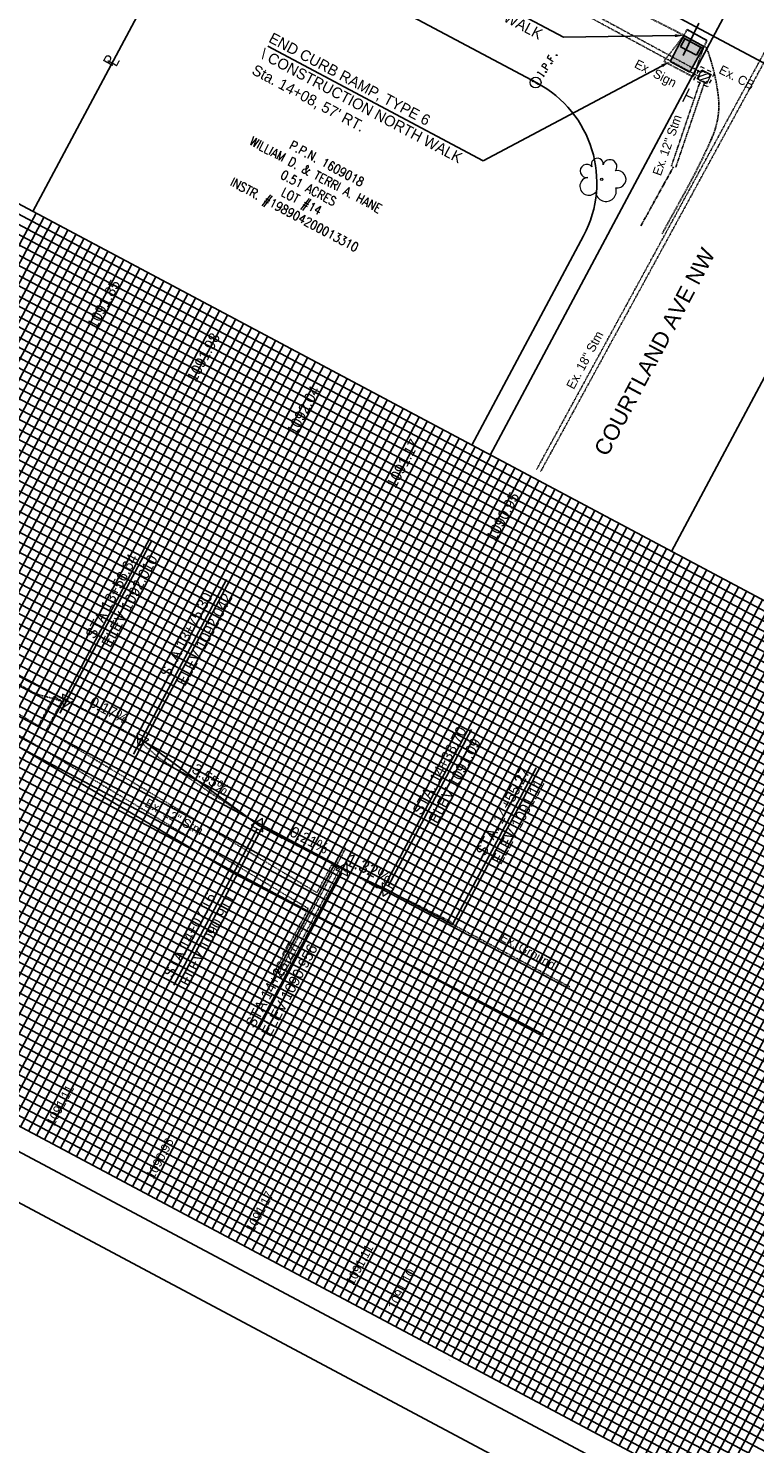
# Model space of a CAD drawing. Header units: feet. Extents: x 2245909 to 2250904, y 437476 to 439602.
# Tile 4 of 13: x 2247486 to 2247646, y 438820 to 439133. Entities that reach past the tile are written whole.
import ezdxf
from ezdxf import colors
from ezdxf.entities.mleader import LeaderData, LeaderLine
from ezdxf.math import Vec2, Vec3

# ---------------------------------------------------------------- set-up
doc = ezdxf.new("R2010")
doc.units = ezdxf.units.FT
doc.header["$MEASUREMENT"] = 0
for name, pattern in [('DGN Style 3', [0.19312, 0.137943, -0.055177]), ('gasex', [0]), ('OhDOT_USTN1', [0.055, 0.014, -0.041]), ('OhDOT_USTN2', [0.11, 0.069, -0.041]), ('OhDOT_USTN3', [0.22, 0.165, -0.055]), ('OhDOT_USTN5', [0.11, 0.055, -0.055]), ('REDO_Drainage01', [1.6, 0.85, -0.75]), ('rowex', [0]), ('shrublt', [0]), ('stream', [1.4, 0.7, -0.1, 0.1, -0.1, 0.1, -0.1, 0.1, -0.1]), ('waterex', [0])]:
    doc.linetypes.add(name, pattern=pattern)
for name, color, linetype in [('1XSURV', 7, 'Continuous'), ('5PPBLDG-HAT', 253, 'Continuous'), ('DR_X_Cells', 151, 'OhDOT_USTN2'), ('DR_X_Ditch', 133, 'stream'), ('DR_X_Storm_Sewer', 151, 'OhDOT_USTN5'), ('DV_X_Property_Line', 7, 'Continuous'), ('GE_P_CL_Text', 7, 'Continuous'), ('GE_X_Cells', 2, 'Continuous'), ('LT_X_Foundation', 7, 'OhDOT_USTN1'), ('PF_P_Grade_Line', 7, 'Continuous'), ('PF_P_Text', 7, 'Continuous'), ('PF_X_Ground_Line', 3, 'OhDOT_USTN2'), ('PV_P_Construction_Limits', 203, 'DGN Style 3'), ('PV_P_Curb', 120, 'Continuous'), ('PV_P_Walk', 231, 'Continuous'), ('PV_X_EOP', 7, 'OhDOT_USTN3'), ('PV_X_Text', 7, 'Continuous'), ('RD_X_Cells', 7, 'Continuous'), ('RW_X_Fee_RW', 6, 'rowex'), ('SH_Border', 7, 'Continuous'), ('SH_Data', 7, 'Continuous'), ('SN_X_Public', 3, 'Continuous'), ('SV_X_Mon_Cells_Found', 7, 'Continuous'), ('TX_P_20', 7, 'Continuous'), ('TX_X_20', 7, 'Continuous'), ('UT_X_Gas', 2, 'gasex'), ('UT_X_Water', 133, 'waterex'), ('VG_X_Cells', 3, 'Continuous'), ('VG_X_Shrub_Line_Lt', 3, 'shrublt'), ('XS_P_Finished_Grade', 3, 'Continuous')]:
    doc.layers.add(name, color=color, linetype=linetype)
doc.layers.add('SH_Major_Grid_Line', color=254, linetype='Continuous', transparency=0.3)
doc.layers.add('SH_Minor_Grid_Line', color=252, linetype='Continuous', transparency=0.5)
doc.styles.add('Font32', font='simplex.shx', dxfattribs={"width": 0.85})
doc.styles.add('OHDOTSymbols', font='arial.ttf')
doc.styles.add('Slanted-Normal', font='font31.shx', dxfattribs={"height": 0.14})
doc.styles.get("Standard").update_dxf_attribs({"font": 'arial.ttf'})
doc.styles.add('Straight-Normal', font='font30.shx', dxfattribs={"height": 0.14})

# ---------------------------------------------------------------- blocks, each defined once
blk = doc.blocks.new('TREE')
at = {"layer": 'VG_X_Cells', "color": 3, "linetype": 'Continuous', "lineweight": 0}
blk.add_circle((0, 0), 0.012, dxfattribs=at)
for centre, radius, start, end in [((-0.165, 0.093), 0.0735, 39.0625, 279.5412), ((-0.049, 0.168), 0.0658, 354.0047, 205.9741), ((0.091, 0.141), 0.0776, 323.83, 165.0376), ((-0.143, -0.077), 0.0987, 96.1722, 320.5737), ((0.173, 0.002), 0.0957, 259.1453, 101.4596), ((0.047, -0.13), 0.114, 184.9476, 19.4572)]:
    blk.add_arc(centre, radius, start, end, dxfattribs=at)
blk = doc.blocks.new('CB22B-X')
at = {"layer": 'Defpoints', "color": 20, "linetype": 'REDO_Drainage01', "lineweight": 0}
blk.add_lwpolyline([(-1, 1), (1, 1), (1, -1), (-1, -1), (-1, 1)], close=True, dxfattribs=at)
at = {"layer": 'DR_X_Cells', "color": 151, "linetype": 'Continuous', "lineweight": 0}
for p, q in [((-1.15, -0.61), (0.61, 1.15)), ((-1.15, 0.52), (-0.52, 1.15)), ((-0.55, -1.15), (1.15, 0.55)), ((0.58, -1.15), (1.15, -0.58))]:
    blk.add_line(p, q, dxfattribs=at)
at = {"layer": 'DR_X_Cells', "color": 151, "linetype": 'REDO_Drainage01', "lineweight": 0}
blk.add_lwpolyline([(-1.67, 1.67), (1.67, 1.67), (1.67, -1.67), (-1.67, -1.67), (-1.67, 1.67)], close=True, dxfattribs=at)
at = {"layer": 'DR_X_Cells', "color": 151, "linetype": 'Continuous', "lineweight": 0, "flags": 128}
blk.add_lwpolyline([(-1.15, 1.15), (1.15, 1.15), (1.15, -1.15), (-1.15, -1.15), (-1.15, 1.15)], close=True, dxfattribs=at)
blk = doc.blocks.new('SGN1P')
at = {"layer": 'SN_X_Public', "color": 3, "linetype": 'Continuous', "lineweight": 0}
for p, q in [((0, 0), (-0.08, 0)), ((0, 0.08), (0, -0.08))]:
    blk.add_line(p, q, dxfattribs=at)
blk = doc.blocks.new('IPID')
at = {"layer": 'SV_X_Mon_Cells_Found', "color": 2, "linetype": 'Continuous', "lineweight": 0}
blk.add_line((0, 0.006), (0, -0.038), dxfattribs=at)
at = {"layer": 'SV_X_Mon_Cells_Found', "color": 2, "linetype": 'Continuous', "lineweight": 0, "flags": 128}
for points in [[(0.102, 0.04), (0.119, 0.04)], [(0.11, -0.04), (0.11, 0.04)], [(0.189, -0.04), (0.189, 0.04), (0.215, 0.04), (0.218, 0.039), (0.222, 0.038), (0.223, 0.037), (0.225, 0.036), (0.227, 0.032), (0.229, 0.029), (0.23, 0.024), (0.23, 0.017), (0.229, 0.014), (0.228, 0.01), (0.226, 0.006), (0.224, 0.004), (0.222, 0.003), (0.219, 0.002), (0.215, 0.001), (0.189, 0.001)], [(0.339, 0.04), (0.301, 0.04), (0.301, -0.04)], [(0.301, 0.001), (0.328, 0.001)], [(0.102, -0.04), (0.119, -0.04)], [(0.158, -0.029), (0.161, -0.029), (0.163, -0.031), (0.164, -0.033), (0.164, -0.036), (0.163, -0.039), (0.161, -0.04), (0.158, -0.04), (0.157, -0.039), (0.155, -0.036), (0.155, -0.033), (0.157, -0.031), (0.158, -0.029)], [(0.271, -0.029), (0.273, -0.029), (0.275, -0.031), (0.277, -0.033), (0.277, -0.036), (0.275, -0.039), (0.273, -0.04), (0.271, -0.04), (0.269, -0.039), (0.267, -0.036), (0.267, -0.033), (0.269, -0.031), (0.271, -0.029)], [(0.378, -0.029), (0.381, -0.029), (0.383, -0.031), (0.384, -0.033), (0.384, -0.036), (0.383, -0.039), (0.381, -0.04), (0.378, -0.04), (0.377, -0.039), (0.375, -0.036), (0.375, -0.033), (0.377, -0.031), (0.378, -0.029)]]:
    blk.add_lwpolyline(points, dxfattribs=at)
at = {"layer": 'SV_X_Mon_Cells_Found', "color": 2, "linetype": 'Continuous', "lineweight": 0}
for centre, radius in [((0, 0), 0.06), ((0, 0.033), 0.008)]:
    blk.add_circle(centre, radius, dxfattribs=at)
blk = doc.blocks.new('PI')
at = {"layer": 'GE_X_Cells', "color": 2, "linetype": 'Continuous', "lineweight": 0, "flags": 128}
blk.add_lwpolyline([(-0.073, -0.042), (0.073, -0.042), (0, 0.084), (-0.073, -0.042)], dxfattribs=at)

msp = doc.modelspace()

# ---------------------------------------------------------------- hatches: boundary and pattern name
at = {"layer": '5PPBLDG-HAT'}
h = msp.add_hatch(color=256, dxfattribs=at)
h.dxf.hatch_style = 1
h.paths.add_polyline_path([(2247635.21, 439128.961), (2247630.722, 439131.414), (2247628.113, 439126.508), (2247632.084, 439123.279)])
h.paths.add_polyline_path([(2247632.084, 439123.279), (2247628.113, 439126.508), (2247627.67, 439125.629)])

# ---------------------------------------------------------------- linework, layer by layer
at = {"layer": 'DR_X_Ditch', "elevation": 1088.666}
msp.add_lwpolyline([(2247621.23, 439089.295), (2247626.272, 439098.465), (2247628.44, 439102.342)], dxfattribs=at)
at = {"layer": 'DR_X_Storm_Sewer'}
for p, q in [((2247488.827, 439201.058, 1094.188), (2247634.107, 439122.325, 1094.188)), ((2247489.304, 439201.937, 1094.188), (2247634.562, 439123.216, 1094.188)), ((2247598.165, 439035.393, 1094.176), (2247672.169, 439170.982, 1094.176)), ((2247599.049, 439034.926, 1094.176), (2247673.058, 439170.525, 1094.176)), ((2247634.439, 439121.566, 1089.985), (2247627.967, 439102.502, 1089.985)), ((2247635.339, 439121.107, 1089.985), (2247628.914, 439102.181, 1089.985)), ((2247398.356, 439031.166, 1083.62), (2247487.997, 438978.726, 1083.62)), ((2247396.476, 439027.636, 1083.62), (2247486.981, 438974.69, 1083.62)), ((2247487.997, 438978.726, 1083.62), (2247491.419, 438985.152, 1083.62)), ((2247489.72, 438977.706, 1083.62), (2247493.184, 438984.212, 1083.62)), ((2247491.419, 438985.152, 1083.62), (2247493.184, 438984.212, 1083.62)), ((2247489.72, 438977.706, 1083.62), (2247549.567, 438941.803, 1083.62)), ((2247486.981, 438974.69, 1083.62), (2247547.687, 438938.272, 1083.62)), ((2247541.175, 438923.917, 1083.62), (2247555.955, 438951.67, 1083.62)), ((2247542.058, 438923.447, 1083.62), (2247554.599, 438946.996, 1083.62)), ((2247549.567, 438941.803, 1083.62), (2247552.834, 438947.936, 1083.62)), ((2247552.834, 438947.936, 1083.62), (2247554.599, 438946.996, 1083.62)), ((2247540.293, 438924.388, 1083.62), (2247547.687, 438938.272, 1083.62)), ((2247540.293, 438924.388, 1083.62), (2247542.058, 438923.447, 1083.62))]:
    msp.add_line(p, q, dxfattribs=at)
at = {"layer": 'DV_X_Property_Line'}
msp.add_line((2247486.779, 439092.463, 1083.62), (2247523.207, 439160.868, 1083.62), dxfattribs=at)
at = {"layer": 'PF_P_Grade_Line'}
for p, q in [((2247499.845, 438994.867, 1083.62), (2247492.715, 438981.479, 1083.62)), ((2247516.315, 438986.096, 1083.62), (2247509.025, 438972.407, 1083.62))]:
    msp.add_line(p, q, dxfattribs=at)
at = {"layer": 'PF_P_Grade_Line', "color": 1, "linetype": 'Continuous', "lineweight": -3, "flags": 128}
for points in [[(2247401.465, 439037.003), (2247438.854, 439015.53), (2247457.674, 439002.856), (2247494.224, 438984.312)], [(2247510.75, 438975.656), (2247510.753, 438975.654), (2247536.746, 438956.686), (2247555.462, 438946.924), (2247564.932, 438942.507)]]:
    msp.add_lwpolyline(points, dxfattribs=at)
at = {"layer": 'PF_P_Text'}
msp.add_line((2247634.033, 439134.167, 1083.62), (2247630.608, 439126.988, 1083.62), dxfattribs=at)
for points in [[(2247494.621, 438985.056), (2247513.065, 439019.691)], [(2247511.151, 438976.398), (2247529.595, 439011.033)], [(2247565.329, 438943.25), (2247583.773, 438977.885)], [(2247579.594, 438934.781), (2247598.039, 438969.416)], [(2247536.349, 438955.942), (2247517.905, 438921.307)], [(2247555.065, 438946.18), (2247536.62, 438911.545)]]:
    msp.add_lwpolyline(points, dxfattribs=at)
at = {"layer": 'PF_X_Ground_Line', "color": 3, "linetype": 'OhDOT_USTN2', "lineweight": -3, "flags": 128}
msp.add_lwpolyline([(2247401.272, 439036.642), (2247406.207, 439033.715), (2247408.315, 439032.416), (2247411.592, 439031.763), (2247411.61, 439031.681), (2247411.959, 439031.485), (2247415.157, 439028.434), (2247416.896, 439027.202), (2247419.748, 439025.705), (2247421.601, 439025.311), (2247438.854, 439015.53), (2247446.269, 439010.471), (2247457.674, 439002.856), (2247480.965, 438989.355), (2247487.191, 438985.935), (2247488.383, 438985.471), (2247491.733, 438984.618), (2247491.875, 438984.58), (2247491.956, 438984.543), (2247491.99, 438984.449), (2247493.385, 438984.095), (2247494.222, 438984.313), (2247500.742, 438980.942), (2247510.753, 438975.654), (2247511.281, 438974.495), (2247512.062, 438973.8), (2247512.476, 438973.479), (2247514.663, 438971.616), (2247515.55, 438971.037), (2247516.07, 438970.727), (2247518.798, 438968.83), (2247526.633, 438963.491), (2247528.77, 438962.131), (2247536.746, 438956.686), (2247540.511, 438954.549), (2247541.923, 438953.85), (2247551.368, 438949.143), (2247555.462, 438946.924), (2247555.917, 438946.495), (2247558.12, 438945.81), (2247558.748, 438945.244), (2247562.647, 438942.994), (2247564.932, 438942.507), (2247568.401, 438940.656), (2247569.169, 438940.372), (2247569.638, 438940.132), (2247579.134, 438935.421), (2247579.537, 438934.957), (2247579.594, 438934.781), (2247595.4, 438926.362), (2247605.493, 438920.951)], dxfattribs=at)
at = {"layer": 'PV_P_Construction_Limits', "elevation": 1083.62}
msp.add_lwpolyline([(2247631.448, 439132.702), (2247630.691, 439131.361), (2247626.302, 439125.692), (2247632.812, 439122.241), (2247634.969, 439128.444), (2247635.846, 439130.323)], close=True, dxfattribs=at)
at = {"layer": 'PV_P_Curb', "elevation": 1083.62}
for points in [[(2247630.496, 439130.943), (2247634.894, 439128.564)], [(2247630.734, 439131.383), (2247635.132, 439129.003)], [(2247631.448, 439132.702), (2247635.846, 439130.323)]]:
    msp.add_lwpolyline(points, dxfattribs=at)
at = {"layer": 'PV_P_Walk'}
for p, q in [((2247627.67, 439125.629, 1083.62), (2247630.734, 439131.383, 1083.62)), ((2247629.992, 439128.925, 1083.62), (2247630.932, 439130.69, 1083.62)), ((2247630.932, 439130.69, 1083.62), (2247634.463, 439128.81, 1083.62)), ((2247629.992, 439128.925, 1083.62), (2247633.522, 439127.045, 1083.62)), ((2247632.084, 439123.279, 1083.62), (2247635.132, 439129.003, 1083.62)), ((2247633.522, 439127.045, 1083.62), (2247634.463, 439128.81, 1083.62)), ((2247627.67, 439125.629, 1083.62), (2247632.084, 439123.279, 1083.62))]:
    msp.add_line(p, q, dxfattribs=at)
at = {"layer": 'PV_X_EOP', "elevation": 1090.2}
msp.add_lwpolyline([(2247625.93, 439087.57), (2247631.19, 439097.137, 0.0212249), (2247636.818, 439108.486, 0.0460584), (2247638.017, 439112.036, 0.0863857), (2247638.369, 439117.766, 0.0627572), (2247635.744, 439128.669), (2247629.352, 439132.163), (2247609.164, 439142.393), (2247589.533, 439152.799), (2247549.423, 439173.835), (2247506.729, 439196.623), (2247490.837, 439204.824)], format="xyb", dxfattribs=at)
at = {"layer": 'RW_X_Fee_RW'}
for p, q in [((2247598.232, 439120.914, 1083.62), (2247479.752, 439184.009, 1083.62)), ((2247583.869, 439040.758, 1083.62), (2247608.547, 439087.096, 1083.62)), ((2247628.001, 439017.255, 1083.62), (2247652.679, 439063.594, 1083.62))]:
    msp.add_line(p, q, dxfattribs=at)
msp.add_arc((2247586.481, 439098.848, 1083.62), 25, 331.96266, 61.96266, dxfattribs=at)
at = {"layer": 'SH_Border'}
for p, q in [((2247873.593, 438676.868, 1083.62), (2247291.049, 438987.099, 1083.62)), ((2247877.719, 438663.342, 1083.62), (2247277.523, 438982.973, 1083.62))]:
    msp.add_line(p, q, dxfattribs=at)
at = {"layer": 'SH_Data', "color": 7, "linetype": 'Continuous'}
for p, q in [((2247822.889, 438913.469, 1083.62), (2247399.192, 439139.107, 1083.62)), ((2247314.583, 438980.231, 1083.62), (2247738.28, 438754.593, 1083.62))]:
    msp.add_line(p, q, dxfattribs=at)
at = {"layer": 'SH_Major_Grid_Line', "color": 254, "linetype": 'Continuous'}
for p, q in [((2247389.791, 439121.454, 1083.62), (2247813.488, 438895.816, 1083.62)), ((2247380.39, 439103.801, 1083.62), (2247804.087, 438878.163, 1083.62)), ((2247402.847, 438933.227, 1083.62), (2247487.456, 439092.102, 1083.62)), ((2247370.989, 439086.148, 1083.62), (2247794.686, 438860.51, 1083.62)), ((2247420.5, 438923.826, 1083.62), (2247505.108, 439082.701, 1083.62)), ((2247438.153, 438914.425, 1083.62), (2247522.761, 439073.3, 1083.62)), ((2247361.588, 439068.496, 1083.62), (2247785.285, 438842.857, 1083.62)), ((2247455.806, 438905.024, 1083.62), (2247540.414, 439063.899, 1083.62)), ((2247473.459, 438895.623, 1083.62), (2247558.067, 439054.498, 1083.62)), ((2247352.187, 439050.843, 1083.62), (2247775.884, 438825.205, 1083.62)), ((2247491.111, 438886.222, 1083.62), (2247575.72, 439045.098, 1083.62)), ((2247342.786, 439033.19, 1083.62), (2247766.483, 438807.552, 1083.62)), ((2247508.764, 438876.821, 1083.62), (2247593.373, 439035.697, 1083.62)), ((2247526.417, 438867.42, 1083.62), (2247611.025, 439026.296, 1083.62)), ((2247333.385, 439015.537, 1083.62), (2247757.053, 438789.915, 1083.62)), ((2247544.07, 438858.019, 1083.62), (2247628.678, 439016.895, 1083.62)), ((2247561.723, 438848.618, 1083.62), (2247646.331, 439007.494, 1083.62)), ((2247323.984, 438997.884, 1083.62), (2247747.681, 438772.246, 1083.62)), ((2247579.376, 438839.217, 1083.62), (2247663.984, 438998.093, 1083.62)), ((2247597.028, 438829.816, 1083.62), (2247681.637, 438988.692, 1083.62)), ((2247614.681, 438820.415, 1083.62), (2247699.29, 438979.291, 1083.62)), ((2247632.334, 438811.015, 1083.62), (2247716.942, 438969.89, 1083.62))]:
    msp.add_line(p, q, dxfattribs=at)
at = {"layer": 'SH_Minor_Grid_Line', "color": 252, "linetype": 'Continuous'}
for p, q in [((2247398.251, 439137.342, 1083.62), (2247821.949, 438911.703, 1083.62)), ((2247396.371, 439133.811, 1083.62), (2247820.069, 438908.173, 1083.62)), ((2247397.311, 439135.576, 1083.62), (2247821.009, 438909.938, 1083.62)), ((2247394.491, 439130.28, 1083.62), (2247818.188, 438904.642, 1083.62)), ((2247395.431, 439132.046, 1083.62), (2247819.128, 438906.408, 1083.62)), ((2247393.551, 439128.515, 1083.62), (2247817.248, 438902.877, 1083.62)), ((2247391.671, 439124.985, 1083.62), (2247815.368, 438899.346, 1083.62)), ((2247392.611, 439126.75, 1083.62), (2247816.308, 438901.112, 1083.62)), ((2247390.731, 439123.219, 1083.62), (2247814.428, 438897.581, 1083.62)), ((2247387.91, 439117.923, 1083.62), (2247811.608, 438892.285, 1083.62)), ((2247388.85, 439119.689, 1083.62), (2247812.548, 438894.051, 1083.62)), ((2247386.97, 439116.158, 1083.62), (2247810.668, 438890.52, 1083.62)), ((2247385.09, 439112.628, 1083.62), (2247808.787, 438886.989, 1083.62)), ((2247386.03, 439114.393, 1083.62), (2247809.728, 438888.755, 1083.62)), ((2247383.21, 439109.097, 1083.62), (2247806.907, 438883.459, 1083.62)), ((2247384.15, 439110.862, 1083.62), (2247807.847, 438885.224, 1083.62)), ((2247381.33, 439105.567, 1083.62), (2247805.027, 438879.928, 1083.62)), ((2247382.27, 439107.332, 1083.62), (2247805.967, 438881.694, 1083.62)), ((2247379.45, 439102.036, 1083.62), (2247803.147, 438876.398, 1083.62)), ((2247378.509, 439100.271, 1083.62), (2247802.207, 438874.633, 1083.62)), ((2247376.629, 439096.74, 1083.62), (2247800.327, 438871.102, 1083.62)), ((2247377.569, 439098.505, 1083.62), (2247801.267, 438872.867, 1083.62)), ((2247374.749, 439093.21, 1083.62), (2247798.446, 438867.571, 1083.62)), ((2247375.689, 439094.975, 1083.62), (2247799.386, 438869.337, 1083.62)), ((2247372.869, 439089.679, 1083.62), (2247796.566, 438864.041, 1083.62)), ((2247373.809, 439091.444, 1083.62), (2247797.506, 438865.806, 1083.62)), ((2247404.613, 438932.287, 1083.62), (2247489.221, 439091.162, 1083.62)), ((2247406.378, 438931.347, 1083.62), (2247490.986, 439090.222, 1083.62)), ((2247371.929, 439087.914, 1083.62), (2247795.626, 438862.276, 1083.62)), ((2247408.143, 438930.406, 1083.62), (2247492.752, 439089.282, 1083.62)), ((2247409.908, 438929.466, 1083.62), (2247494.517, 439088.342, 1083.62)), ((2247411.674, 438928.526, 1083.62), (2247496.282, 439087.402, 1083.62)), ((2247413.439, 438927.586, 1083.62), (2247498.047, 439086.462, 1083.62)), ((2247370.049, 439084.383, 1083.62), (2247793.746, 438858.745, 1083.62)), ((2247415.204, 438926.646, 1083.62), (2247499.813, 439085.522, 1083.62)), ((2247416.969, 438925.706, 1083.62), (2247501.578, 439084.581, 1083.62)), ((2247418.735, 438924.766, 1083.62), (2247503.343, 439083.641, 1083.62)), ((2247368.168, 439080.853, 1083.62), (2247791.866, 438855.214, 1083.62)), ((2247369.109, 439082.618, 1083.62), (2247792.806, 438856.98, 1083.62)), ((2247422.265, 438922.886, 1083.62), (2247506.874, 439081.761, 1083.62)), ((2247424.031, 438921.946, 1083.62), (2247508.639, 439080.821, 1083.62)), ((2247366.288, 439077.322, 1083.62), (2247789.986, 438851.684, 1083.62)), ((2247367.228, 439079.087, 1083.62), (2247790.926, 438853.449, 1083.62)), ((2247425.796, 438921.006, 1083.62), (2247510.404, 439079.881, 1083.62)), ((2247427.561, 438920.065, 1083.62), (2247512.17, 439078.941, 1083.62)), ((2247429.326, 438919.125, 1083.62), (2247513.935, 439078.001, 1083.62)), ((2247431.092, 438918.185, 1083.62), (2247515.7, 439077.061, 1083.62)), ((2247364.408, 439073.791, 1083.62), (2247788.105, 438848.153, 1083.62)), ((2247365.348, 439075.557, 1083.62), (2247789.045, 438849.919, 1083.62)), ((2247432.857, 438917.245, 1083.62), (2247517.465, 439076.121, 1083.62)), ((2247434.622, 438916.305, 1083.62), (2247519.231, 439075.181, 1083.62)), ((2247436.388, 438915.365, 1083.62), (2247520.996, 439074.24, 1083.62)), ((2247363.468, 439072.026, 1083.62), (2247787.165, 438846.388, 1083.62)), ((2247439.918, 438913.485, 1083.62), (2247524.527, 439072.36, 1083.62)), ((2247441.683, 438912.545, 1083.62), (2247526.292, 439071.42, 1083.62)), ((2247362.528, 439070.261, 1083.62), (2247786.225, 438844.623, 1083.62)), ((2247443.449, 438911.605, 1083.62), (2247528.057, 439070.48, 1083.62)), ((2247445.214, 438910.664, 1083.62), (2247529.822, 439069.54, 1083.62)), ((2247446.979, 438909.724, 1083.62), (2247531.588, 439068.6, 1083.62)), ((2247448.745, 438908.784, 1083.62), (2247533.353, 439067.66, 1083.62)), ((2247359.708, 439064.965, 1083.62), (2247783.405, 438839.327, 1083.62)), ((2247360.648, 439066.73, 1083.62), (2247784.345, 438841.092, 1083.62)), ((2247450.51, 438907.844, 1083.62), (2247535.118, 439066.72, 1083.62)), ((2247452.275, 438906.904, 1083.62), (2247536.884, 439065.78, 1083.62)), ((2247454.04, 438905.964, 1083.62), (2247538.649, 439064.839, 1083.62)), ((2247357.827, 439061.434, 1083.62), (2247781.525, 438835.796, 1083.62)), ((2247358.767, 439063.2, 1083.62), (2247782.465, 438837.562, 1083.62)), ((2247457.571, 438904.084, 1083.62), (2247542.179, 439062.959, 1083.62)), ((2247459.336, 438903.144, 1083.62), (2247543.945, 439062.019, 1083.62)), ((2247356.887, 439059.669, 1083.62), (2247780.585, 438834.031, 1083.62)), ((2247461.102, 438902.204, 1083.62), (2247545.71, 439061.079, 1083.62)), ((2247462.867, 438901.264, 1083.62), (2247547.475, 439060.139, 1083.62)), ((2247464.632, 438900.323, 1083.62), (2247549.241, 439059.199, 1083.62)), ((2247466.397, 438899.383, 1083.62), (2247551.006, 439058.259, 1083.62)), ((2247355.007, 439056.139, 1083.62), (2247778.704, 438830.5, 1083.62)), ((2247355.947, 439057.904, 1083.62), (2247779.645, 438832.266, 1083.62)), ((2247468.163, 438898.443, 1083.62), (2247552.771, 439057.319, 1083.62)), ((2247469.928, 438897.503, 1083.62), (2247554.536, 439056.379, 1083.62)), ((2247471.693, 438896.563, 1083.62), (2247556.302, 439055.439, 1083.62)), ((2247353.127, 439052.608, 1083.62), (2247776.824, 438826.97, 1083.62)), ((2247354.067, 439054.373, 1083.62), (2247777.764, 438828.735, 1083.62)), ((2247475.224, 438894.683, 1083.62), (2247559.832, 439053.558, 1083.62)), ((2247476.989, 438893.743, 1083.62), (2247561.598, 439052.618, 1083.62)), ((2247351.247, 439049.077, 1083.62), (2247774.944, 438823.439, 1083.62)), ((2247478.754, 438892.803, 1083.62), (2247563.363, 439051.678, 1083.62)), ((2247480.52, 438891.863, 1083.62), (2247565.128, 439050.738, 1083.62)), ((2247482.285, 438890.923, 1083.62), (2247566.893, 439049.798, 1083.62)), ((2247484.05, 438889.982, 1083.62), (2247568.659, 439048.858, 1083.62)), ((2247349.367, 439045.547, 1083.62), (2247773.064, 438819.909, 1083.62)), ((2247350.307, 439047.312, 1083.62), (2247774.004, 438821.674, 1083.62)), ((2247485.816, 438889.042, 1083.62), (2247570.424, 439047.918, 1083.62)), ((2247487.581, 438888.102, 1083.62), (2247572.189, 439046.978, 1083.62)), ((2247489.346, 438887.162, 1083.62), (2247573.955, 439046.038, 1083.62)), ((2247348.426, 439043.782, 1083.62), (2247772.124, 438818.143, 1083.62)), ((2247492.877, 438885.282, 1083.62), (2247577.485, 439044.157, 1083.62)), ((2247494.642, 438884.342, 1083.62), (2247579.25, 439043.217, 1083.62)), ((2247346.546, 439040.251, 1083.62), (2247770.244, 438814.613, 1083.62)), ((2247347.486, 439042.016, 1083.62), (2247771.184, 438816.378, 1083.62)), ((2247496.407, 438883.402, 1083.62), (2247581.016, 439042.277, 1083.62)), ((2247498.173, 438882.462, 1083.62), (2247582.781, 439041.337, 1083.62)), ((2247499.938, 438881.522, 1083.62), (2247584.546, 439040.397, 1083.62)), ((2247501.703, 438880.581, 1083.62), (2247586.311, 439039.457, 1083.62)), ((2247344.666, 439036.72, 1083.62), (2247768.363, 438811.082, 1083.62)), ((2247345.606, 439038.486, 1083.62), (2247769.303, 438812.848, 1083.62)), ((2247503.468, 438879.641, 1083.62), (2247588.077, 439038.517, 1083.62)), ((2247505.234, 438878.701, 1083.62), (2247589.842, 439037.577, 1083.62)), ((2247506.999, 438877.761, 1083.62), (2247591.607, 439036.637, 1083.62)), ((2247343.726, 439034.955, 1083.62), (2247767.423, 438809.317, 1083.62)), ((2247510.529, 438875.881, 1083.62), (2247595.138, 439034.756, 1083.62)), ((2247512.295, 438874.941, 1083.62), (2247596.903, 439033.816, 1083.62)), ((2247341.846, 439031.425, 1083.62), (2247765.543, 438805.786, 1083.62)), ((2247514.06, 438874.001, 1083.62), (2247598.668, 439032.876, 1083.62)), ((2247515.825, 438873.061, 1083.62), (2247600.434, 439031.936, 1083.62)), ((2247517.591, 438872.121, 1083.62), (2247602.199, 439030.996, 1083.62)), ((2247519.356, 438871.181, 1083.62), (2247603.964, 439030.056, 1083.62)), ((2247339.966, 439027.894, 1083.62), (2247763.663, 438802.256, 1083.62)), ((2247340.906, 439029.659, 1083.62), (2247764.603, 438804.021, 1083.62)), ((2247521.121, 438870.24, 1083.62), (2247605.73, 439029.116, 1083.62)), ((2247522.886, 438869.3, 1083.62), (2247607.495, 439028.176, 1083.62)), ((2247524.652, 438868.36, 1083.62), (2247609.26, 439027.236, 1083.62)), ((2247338.085, 439024.363, 1083.62), (2247761.783, 438798.725, 1083.62)), ((2247339.026, 439026.129, 1083.62), (2247762.723, 438800.491, 1083.62)), ((2247528.182, 438866.48, 1083.62), (2247612.791, 439025.356, 1083.62)), ((2247529.948, 438865.54, 1083.62), (2247614.556, 439024.415, 1083.62)), ((2247336.205, 439020.833, 1083.62), (2247759.873, 438795.21, 1083.62)), ((2247337.145, 439022.598, 1083.62), (2247760.813, 438796.976, 1083.62)), ((2247531.713, 438864.6, 1083.62), (2247616.321, 439023.475, 1083.62)), ((2247533.478, 438863.66, 1083.62), (2247618.087, 439022.535, 1083.62)), ((2247535.243, 438862.72, 1083.62), (2247619.852, 439021.595, 1083.62)), ((2247537.009, 438861.78, 1083.62), (2247621.617, 439020.655, 1083.62)), ((2247335.265, 439019.068, 1083.62), (2247758.933, 438793.445, 1083.62)), ((2247538.774, 438860.84, 1083.62), (2247623.382, 439019.715, 1083.62)), ((2247540.539, 438859.899, 1083.62), (2247625.148, 439018.775, 1083.62)), ((2247542.305, 438858.959, 1083.62), (2247626.913, 439017.835, 1083.62)), ((2247334.325, 439017.302, 1083.62), (2247757.993, 438791.68, 1083.62)), ((2247545.835, 438857.079, 1083.62), (2247630.444, 439015.955, 1083.62)), ((2247547.6, 438856.139, 1083.62), (2247632.209, 439015.015, 1083.62)), ((2247331.505, 439012.007, 1083.62), (2247755.173, 438786.384, 1083.62)), ((2247332.445, 439013.772, 1083.62), (2247756.113, 438788.149, 1083.62)), ((2247549.366, 438855.199, 1083.62), (2247633.974, 439014.074, 1083.62)), ((2247551.131, 438854.259, 1083.62), (2247635.739, 439013.134, 1083.62)), ((2247552.896, 438853.319, 1083.62), (2247637.505, 439012.194, 1083.62)), ((2247554.662, 438852.379, 1083.62), (2247639.27, 439011.254, 1083.62)), ((2247329.625, 439008.476, 1083.62), (2247753.292, 438782.853, 1083.62)), ((2247330.565, 439010.241, 1083.62), (2247754.233, 438784.619, 1083.62)), ((2247556.427, 438851.439, 1083.62), (2247641.035, 439010.314, 1083.62)), ((2247558.192, 438850.498, 1083.62), (2247642.801, 439009.374, 1083.62)), ((2247559.957, 438849.558, 1083.62), (2247644.566, 439008.434, 1083.62)), ((2247327.744, 439004.945, 1083.62), (2247751.412, 438779.323, 1083.62)), ((2247328.684, 439006.711, 1083.62), (2247752.352, 438781.088, 1083.62)), ((2247563.488, 438847.678, 1083.62), (2247648.096, 439006.554, 1083.62)), ((2247565.253, 438846.738, 1083.62), (2247649.862, 439005.614, 1083.62)), ((2247326.804, 439003.18, 1083.62), (2247750.472, 438777.558, 1083.62)), ((2247567.019, 438845.798, 1083.62), (2247651.627, 439004.673, 1083.62)), ((2247568.784, 438844.858, 1083.62), (2247653.392, 439003.733, 1083.62)), ((2247570.549, 438843.918, 1083.62), (2247655.158, 439002.793, 1083.62)), ((2247572.314, 438842.978, 1083.62), (2247656.923, 439001.853, 1083.62)), ((2247324.924, 438999.65, 1083.62), (2247748.592, 438774.027, 1083.62)), ((2247325.864, 439001.415, 1083.62), (2247749.532, 438775.792, 1083.62)), ((2247574.08, 438842.038, 1083.62), (2247658.688, 439000.913, 1083.62)), ((2247575.845, 438841.098, 1083.62), (2247660.453, 438999.973, 1083.62)), ((2247577.61, 438840.157, 1083.62), (2247662.219, 438999.033, 1083.62)), ((2247323.044, 438996.119, 1083.62), (2247746.741, 438770.481, 1083.62)), ((2247581.141, 438838.277, 1083.62), (2247665.749, 438997.153, 1083.62)), ((2247582.906, 438837.337, 1083.62), (2247667.515, 438996.213, 1083.62)), ((2247321.164, 438992.588, 1083.62), (2247744.861, 438766.95, 1083.62)), ((2247322.104, 438994.354, 1083.62), (2247745.801, 438768.716, 1083.62)), ((2247584.671, 438836.397, 1083.62), (2247669.28, 438995.273, 1083.62)), ((2247586.437, 438835.457, 1083.62), (2247671.045, 438994.332, 1083.62)), ((2247588.202, 438834.517, 1083.62), (2247672.81, 438993.392, 1083.62)), ((2247589.967, 438833.577, 1083.62), (2247674.576, 438992.452, 1083.62)), ((2247320.224, 438990.823, 1083.62), (2247743.921, 438765.185, 1083.62)), ((2247591.732, 438832.637, 1083.62), (2247676.341, 438991.512, 1083.62)), ((2247593.498, 438831.697, 1083.62), (2247678.106, 438990.572, 1083.62)), ((2247595.263, 438830.757, 1083.62), (2247679.871, 438989.632, 1083.62)), ((2247318.343, 438987.293, 1083.62), (2247742.041, 438761.654, 1083.62)), ((2247319.284, 438989.058, 1083.62), (2247742.981, 438763.42, 1083.62)), ((2247598.794, 438828.876, 1083.62), (2247683.402, 438987.752, 1083.62)), ((2247600.559, 438827.936, 1083.62), (2247685.167, 438986.812, 1083.62)), ((2247316.463, 438983.762, 1083.62), (2247740.161, 438758.124, 1083.62)), ((2247317.403, 438985.527, 1083.62), (2247741.101, 438759.889, 1083.62)), ((2247602.324, 438826.996, 1083.62), (2247686.933, 438985.872, 1083.62)), ((2247604.089, 438826.056, 1083.62), (2247688.698, 438984.932, 1083.62)), ((2247605.855, 438825.116, 1083.62), (2247690.463, 438983.991, 1083.62)), ((2247607.62, 438824.176, 1083.62), (2247692.228, 438983.051, 1083.62)), ((2247315.523, 438981.997, 1083.62), (2247739.22, 438756.359, 1083.62)), ((2247609.385, 438823.236, 1083.62), (2247693.994, 438982.111, 1083.62)), ((2247611.151, 438822.296, 1083.62), (2247695.759, 438981.171, 1083.62)), ((2247612.916, 438821.356, 1083.62), (2247697.524, 438980.231, 1083.62)), ((2247616.446, 438819.475, 1083.62), (2247701.055, 438978.351, 1083.62)), ((2247618.212, 438818.535, 1083.62), (2247702.82, 438977.411, 1083.62)), ((2247619.977, 438817.595, 1083.62), (2247704.585, 438976.471, 1083.62)), ((2247621.742, 438816.655, 1083.62), (2247706.351, 438975.531, 1083.62)), ((2247623.508, 438815.715, 1083.62), (2247708.116, 438974.59, 1083.62)), ((2247625.273, 438814.775, 1083.62), (2247709.881, 438973.65, 1083.62)), ((2247627.038, 438813.835, 1083.62), (2247711.647, 438972.71, 1083.62)), ((2247628.803, 438812.895, 1083.62), (2247713.412, 438971.77, 1083.62)), ((2247630.569, 438811.955, 1083.62), (2247715.177, 438970.83, 1083.62)), ((2247634.099, 438810.074, 1083.62), (2247718.708, 438968.95, 1083.62)), ((2247635.865, 438809.134, 1083.62), (2247720.473, 438968.01, 1083.62)), ((2247637.63, 438808.194, 1083.62), (2247722.238, 438967.07, 1083.62)), ((2247639.395, 438807.254, 1083.62), (2247724.004, 438966.13, 1083.62))]:
    msp.add_line(p, q, dxfattribs=at)
at = {"layer": 'UT_X_Gas', "elevation": 1083.62}
msp.add_lwpolyline([(2247587.921, 439038.6), (2247658.352, 439170.854)], dxfattribs=at)
at = {"layer": 'UT_X_Gas'}
msp.add_lwpolyline([(2247395.632, 439026.05), (2247481.551, 438975.343), (2247530.956, 438946.21), (2247599.714, 438910.396)], dxfattribs=at)
at = {"layer": 'UT_X_Water'}
msp.add_lwpolyline([(2247492.679, 439208.282), (2247736.278, 439078.554)], dxfattribs=at)
at = {"layer": 'XS_P_Finished_Grade', "color": 1}
msp.add_lwpolyline([(2247564.932, 438942.507), (2247579.594, 438934.781)], dxfattribs=at)
at = {"layer": 'XS_P_Finished_Grade', "color": 6, "linetype": 'Continuous', "lineweight": -3}
for centre in [(2247494.224, 438984.312, 1083.62), (2247510.753, 438975.654, 1083.62)]:
    msp.add_circle(centre, 0.25, dxfattribs=at)

# ---------------------------------------------------------------- block references
at = {"layer": 'LT_X_Foundation', "rotation": 332.9888311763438}
msp.add_blockref('CB22B-X', (2247635.214, 439122.294, 1090.883), dxfattribs=at)
at = {"layer": 'PF_P_Text', "xscale": 20, "yscale": 20, "zscale": 20}
for p, rotation in [((2247494.224, 438984.312), 151.9626624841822), ((2247510.753, 438975.654), 151.9626624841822), ((2247536.746, 438956.686), 331.9626624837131), ((2247555.462, 438946.924), 331.9626624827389), ((2247564.932, 438942.507), 151.9626624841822)]:
    msp.add_blockref('PI', p, dxfattribs=dict(at, rotation=rotation))
at = {"layer": 'RD_X_Cells', "xscale": 20, "yscale": 20, "zscale": 20, "rotation": 152.7346172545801}
msp.add_blockref('SGN1P', (2247631.226, 439118.241, 1090.392), dxfattribs=at)
at = {"layer": 'TX_X_20', "xscale": 20, "yscale": 20, "zscale": 20, "rotation": 57.63605666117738}
msp.add_blockref('IPID', (2247597.944, 439121, 1090.327), dxfattribs=at)
at = {"layer": 'VG_X_Shrub_Line_Lt', "xscale": 20, "yscale": 20, "zscale": 20}
msp.add_blockref('TREE', (2247612.566, 439099.577, 1092.141), dxfattribs=at)

# ---------------------------------------------------------------- texts
at = {"layer": '1XSURV', "insert": (2247551.352, 439104.42, 1142.83), "char_height": 2, "width": 129.7866, "attachment_point": 2, "rotation": 331.94279, "style": 'Font32'}
msp.add_mtext('\\pxi-4.34286,l5.34286,t5.34286;P.P.N.^I1609018\\P\\pi0,l0,tz;WILLIAM D. & TERRI A. HANE \\P0.51 ACRES\\PLOT #14\\PINSTR. #198904200013310', dxfattribs=at)
at = {"layer": 'GE_P_CL_Text', "char_height": 2.4, "width": 87.36758, "attachment_point": 1, "rotation": 331.96266, "style": 'Slanted-Normal'}
for s, insert in [("BEGIN CURB RAMP, TYPE 2A\\P\\\\ CONSTRUCTION NORTH WALK\\PSta. 14+08, 50.48' RT.", (2247557.603, 439159.539, 1340.664)), ("END CURB RAMP, TYPE 6\\P\\\\ CONSTRUCTION NORTH WALK\\PSta. 14+08, 57' RT.", (2247539.851, 439132.18, 1083.62))]:
    msp.add_mtext(s, dxfattribs=dict(at, insert=insert))
at = {"layer": 'PF_P_Text', "color": 7, "linetype": 'Continuous', "lineweight": -3}
for s, insert, char_height, attachment_point, rotation, style in [('1091.85', (2247500.774, 439066.296, 1083.62), 2.4, 7, 61.96266, 'Slanted-Normal'), ('1091.98', (2247522.84, 439054.545, 1083.62), 2.4, 7, 61.96266, 'Slanted-Normal'), ('1092.04', (2247544.906, 439042.794, 1083.62), 2.4, 7, 61.96266, 'Slanted-Normal'), ('1091.17', (2247566.972, 439031.043, 1083.62), 2.4, 7, 61.96266, 'Slanted-Normal'), ('1090.95', (2247589.038, 439019.291, 1083.62), 2.4, 7, 61.96266, 'Slanted-Normal'), ('STA 13+56.64\\PELEV 1092.010', (2247503.934, 438995.817, 1083.62), 2.4, 7, 61.96266, 'Slanted-Normal'), ('STA 13+75.30\\PELEV 1092.042', (2247520.462, 438987.295, 1083.62), 2.4, 7, 61.96266, 'Slanted-Normal'), ('0.17%', (2247503.054, 438981.024, 1083.62), 2.4, 8, 332.35343, 'Slanted-Normal'), ('STA. 14+38.70\\PELEV 1091.09', (2247576.258, 438956.838, 1083.62), 2.4, 7, 61.96266, 'Slanted-Normal'), ('-3.55%', (2247524.91, 438966.223, 1083.62), 2.4, 8, 323.88017, 'Slanted-Normal'), ('STA. 14+55.27\\PELEV 1091.11', (2247590.294, 438947.787, 1083.62), 2.4, 7, 61.96266, 'Slanted-Normal'), ('0.21%', (2247547.338, 438952.346, 1083.62), 2.4, 8, 332.45354, 'Slanted-Normal'), ('1.32%', (2247560.484, 438945.801, 1083.62), 2.8, 8, 334.9939, 'Slanted-Normal'), ('STA 14+07.16\\PELEV 1090.911', (2247521.2, 438920.863, 1083.62), 2.4, 7, 61.96266, 'Slanted-Normal'), ('STA 14+28.27\\PELEV 1090.956', (2247539.302, 438909.726), 2.4, 7, 61.96266, 'Slanted-Normal'), ('1091.11', (2247491.433, 438890.016, 1083.62), 2, 7, 61.96266, 'Straight-Normal'), ('1090.96', (2247513.499, 438878.265, 1083.62), 2, 7, 61.96266, 'Straight-Normal'), ('1091.17', (2247535.565, 438866.514, 1083.62), 2, 7, 61.96266, 'Straight-Normal'), ('1091.11', (2247557.631, 438854.763, 1083.62), 2, 7, 61.96266, 'Straight-Normal'), ('1091.10', (2247566.941, 438849.356, 1083.62), 2, 7, 61.96266, 'Straight-Normal')]:
    msp.add_mtext(s, dxfattribs=dict(at, insert=insert, char_height=char_height, attachment_point=attachment_point, rotation=rotation, style=style))
at = {"layer": 'PV_X_Text', "char_height": 2, "width": 725.59682, "attachment_point": 1, "style": 'Straight-Normal'}
for s, insert, rotation in [('Ex. Sign', (2247620.526, 439126.218, 1087.653), 332.73462), ('Ex. CB', (2247639.195, 439124.944, 1087.653), 332.73462), ('Ex. 12" Stm', (2247623.74, 439100.876, 1086.77), 70.48349), ('Ex. 18" Stm', (2247604.621, 439053.914, 1086.758), 61.77137), ('Ex. 12" Stm', (2247512.267, 438962.744, 1086.77), 332.11563), ('Ex. Ground', (2247590.867, 438933.088, 1087.653), 330.55726)]:
    msp.add_mtext(s, dxfattribs=dict(at, insert=insert, rotation=rotation))
at = {"layer": 'SH_Border', "insert": (2247624.255, 439061.417, 1083.62), "char_height": 3.5, "attachment_point": 5, "rotation": 61.96266, "style": 'OHDOTSymbols'}
msp.add_mtext_dynamic_manual_height_columns('COURTLAND AVE NW', width=238.32752, gutter_width=20, heights=[46.234], dxfattribs=at)
at = {"layer": 'SH_Border', "color": 7, "linetype": 'Continuous', "char_height": 0.12, "width": 19.18517, "attachment_point": 2, "rotation": 331.96266, "style": 'Slanted-Normal'}
for s, insert in [('14+00', (2247490.692, 438885.435, 1083.62)), ('15+00', (2247578.956, 438838.43, 1083.62))]:
    msp.add_mtext(s, dxfattribs=dict(at, insert=insert))
at = {"layer": 'TX_P_20', "char_height": 2.4, "width": 87.36758, "attachment_point": 1, "rotation": 61.31589, "style": 'Slanted-Normal'}
for s, insert in [('\\pxt1;P', (2247502.136, 439125.578)), ('\\pxt1;L', (2247503.093, 439125.482))]:
    msp.add_mtext(s, dxfattribs=dict(at, insert=insert))

# ---------------------------------------------------------------- leaders
at = {"layer": 'TX_P_20'}
ml = msp.add_multileader_mtext('Standard', dxfattribs=at)
ml.set_content('', color=256)
ml.set_leader_properties()
ml.build(insert=Vec2(0, 0))
ml.multileader.update_dxf_attribs({"dogleg_length": 2.7, "arrow_head_size": 2, "scale": 20})
ctx = ml.context
ctx.base_point, ctx.scale, ctx.char_height, ctx.arrow_head_size, ctx.landing_gap_size, ctx.plane_origin, ctx.plane_x_axis, ctx.plane_y_axis = Vec3(2247556.456, 439156.404, 257.043), 20, 2, 2, 1.8, Vec3(2247478.362, 439126.785, 257.043), Vec3(-0.8826415, 0.4700468), Vec3(-0.4700468, -0.8826415)
notes = []
notes.append((ctx, [(1, (1, 1, 0), (2247604.119, 439131.022, 257.043), (-0.8826415, 0.4700468), 54, [(0, [(2247630.744, 439131.402, 257.043)], 0, [])])]))
ctx.mtext.insert, ctx.mtext.text_direction, ctx.mtext.rotation, ctx.mtext.flow_direction = Vec3(2247554.397, 439156.368, 257.043), Vec3(-0.8826415, 0.4700468), -3.1415927, 5
ml = msp.add_multileader_mtext('Standard', dxfattribs=at)
ml.set_content('', color=256)
ml.set_leader_properties()
ml.build(insert=Vec2(0, 0))
ml.multileader.update_dxf_attribs({"dogleg_length": 2.7, "arrow_head_size": 2, "scale": 20})
ctx = ml.context
ctx.base_point, ctx.scale, ctx.char_height, ctx.arrow_head_size, ctx.landing_gap_size, ctx.plane_origin, ctx.plane_x_axis, ctx.plane_y_axis = Vec3(2247538.704, 439129.045), 20, 2, 2, 1.8, Vec3(2247460.61, 439099.426), Vec3(-0.8826415, 0.4700468), Vec3(-0.4700468, -0.8826415)
notes.append((ctx, [(1, (1, 1, 0), (2247586.367, 439103.663), (-0.8826415, 0.4700468), 54, [(0, [(2247627.67, 439125.629)], 0, [])])]))
ctx.mtext.insert, ctx.mtext.text_direction, ctx.mtext.rotation, ctx.mtext.flow_direction = Vec3(2247536.645, 439129.009), Vec3(-0.8826415, 0.4700468), -3.1415927, 5
for ctx, leaders in notes:
    for number, flags, end, landing, length, lines in leaders:
        leader = LeaderData()
        leader.index, (leader.has_last_leader_line, leader.has_dogleg_vector, leader.attachment_direction) = number, flags
        leader.last_leader_point, leader.dogleg_vector, leader.dogleg_length = Vec3(end), Vec3(landing), length
        for number, points, colour, breaks in lines:
            line = LeaderLine()
            line.index, line.vertices, line.color, line.breaks = number, Vec3.list(points), colors.encode_raw_color(colour), breaks
            leader.lines.append(line)
        ctx.leaders.append(leader)

doc.saveas('drawing.dxf')
